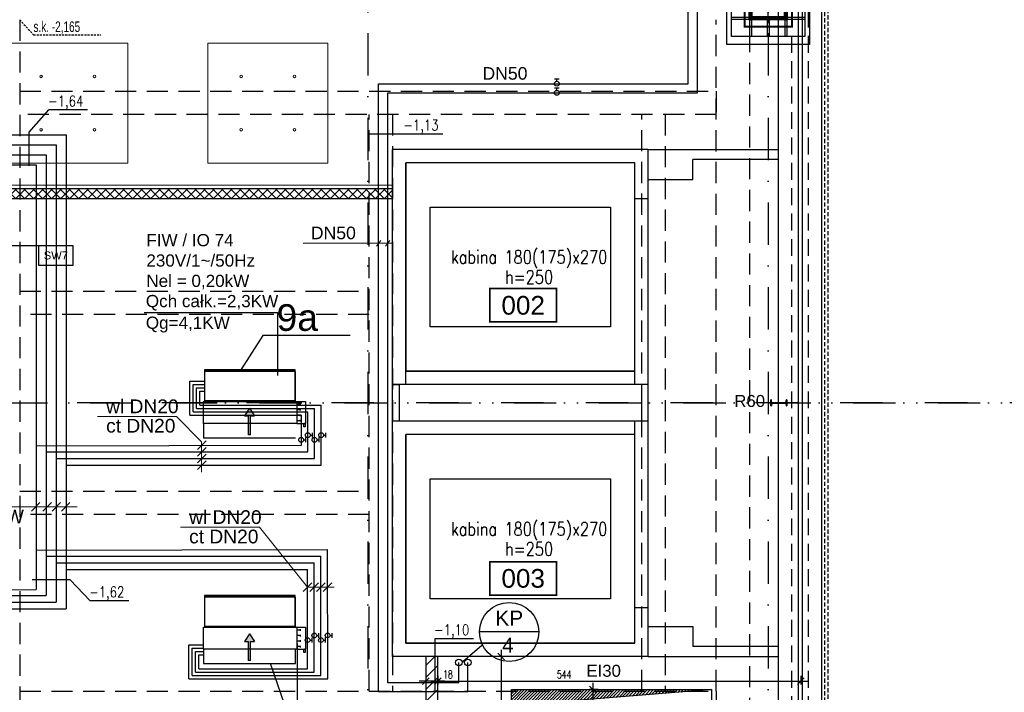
# Model space of a CAD drawing. Header units: centimetres. Extents: x -10729 to 23827, y -4437 to 19798.
# Tile 44 of 95: x 12338 to 13814, y 5166 to 6175. Entities that reach past the tile are written whole.
import ezdxf
from ezdxf.enums import TextEntityAlignment as Align

# ---------------------------------------------------------------- set-up
doc = ezdxf.new("R2010")
doc.units = ezdxf.units.CM
doc.header["$PDMODE"] = 35
doc.header["$PDSIZE"] = 0.1
for name, pattern in [('Kondygnacja  -0_5$0$HIDDEN', [9.525, 6.35, -3.175]), ('Kondygnacja  -0_5$0$HIDDEN2', [4.7625, 3.175, -1.5875]), ('Osie rzutów$0$DASHDOT2', [12.7, 6.35, -3.175, 0, -3.175])]:
    doc.linetypes.add(name, pattern=pattern)
doc.layers.get('0').update_dxf_attribs({"color": 8})
doc.layers.get('DEFPOINTS').update_dxf_attribs({"color": 8})
for name, color, linetype in [('bgde_dodatki powykonawcze', 7, 'Continuous'), ('bgde_schem_opis', 2, 'Continuous'), ('KJP_CTWL_centrale went opis', 7, 'Continuous'), ('KJP_KK_OPISY MOCY klimakonwektorów', 7, 'Continuous'), ('KJP_KURTYNY POWRÓT', 250, '05_kurtyna_pow'), ('KJP_KURTYNY ZASILANIE', 250, '05_kurtyna_zas'), ('Kondygnacja  -0_5$0$ARCH_GK', 8, 'Continuous'), ('Kondygnacja  -0_5$0$ARCH_INFO_ODPORNOŚĆ OGNIOWA', 8, 'Continuous'), ('Kondygnacja  -0_5$0$ARCH_INFO_OPISY_IST', 8, 'Continuous'), ('Kondygnacja  -0_5$0$ARCH_INFO_OPISY_PRZEGRODY', 8, 'Continuous'), ('Kondygnacja  -0_5$0$ARCH_KONSTR_POWYŻEJ RZUTU', 8, 'Kondygnacja  -0_5$0$HIDDEN'), ('Kondygnacja  -0_5$0$ARCH_KONSTR_POWYŻEJ RZUTU_IST', 8, 'Kondygnacja  -0_5$0$HIDDEN2'), ('Kondygnacja  -0_5$0$ARCH_KONSTRUKCJA_NIEWIDOCZNA', 8, 'Continuous'), ('Kondygnacja  -0_5$0$ARCH_MUROWANE', 8, 'Continuous'), ('Kondygnacja  -0_5$0$ARCH_NIEWIDOK_IST', 8, 'Kondygnacja  -0_5$0$HIDDEN'), ('Kondygnacja  -0_5$0$ARCH_OKŁADZINA', 8, 'Continuous'), ('Kondygnacja  -0_5$0$ARCH_STAL_IST', 8, 'Continuous'), ('Kondygnacja  -0_5$0$ARCH_STROP', 8, 'Continuous'), ('Kondygnacja  -0_5$0$ARCH_SŁUPY', 8, 'Continuous'), ('Kondygnacja  -0_5$0$ARCH_WIDOK_IST', 8, 'Continuous'), ('Kondygnacja  -0_5$0$ARCH_ŚLUSARKA_OKNA_IST', 8, 'Continuous'), ('Kondygnacja  -0_5$0$ARCH_ŻELBET_IST', 8, 'Continuous'), ('Osie rzutów$0$ARCH_INFO_OSIE_IST', 8, 'Osie rzutów$0$DASHDOT2'), ('Osie rzutów$0$ARCH_INFO_OSIE_OPISY_IST', 8, 'Continuous'), ('Pomieszczenia -05$0$ARCH_INFO_AREA_ETYKIETY_200', 8, 'Continuous')]:
    doc.layers.add(name, color=color, linetype=linetype)
for name, color, linetype, lineweight in [('bgde_opis ct 1', 7, 'Continuous', 20), ('bgde_rzędne wl ct', 7, 'Continuous', 25), ('bgde_urządzenia', 250, 'Continuous', 30), ('KJP_CT_kk_powrót', 250, '04_CT_KOMF_POW', 25), ('KJP_CT_kk_zasil', 250, '04_CT_KOMF_ZAS', 25), ('KJP_WL_kk zasil', 250, '04_WL_KOMF_ZAS', 25), ('KJP_WL_kk_powr', 250, '04_WL_KOMF_POW', 25), ('Kondygnacja  -0_5$0$ARCH_INFO_WYMIARY', 8, 'Continuous', 9), ('Kondygnacja  -0_5$0$ARCH_WIDOK', 8, 'Continuous', 13), ('SU Lampy kwadratowe  -05$0$ARCH_SUFITY_PODWIESZANE', 8, 'Continuous', 9)]:
    doc.layers.add(name, color=color, linetype=linetype, lineweight=lineweight)
doc.styles.add('Arial', font='arial.ttf')
doc.styles.add('Kondygnacja  -0_5$0$Arial', font='arial.ttf')
doc.styles.add('Kondygnacja  -0_5$0$BIKTS', font='bikromsw.shx', dxfattribs={"width": 0.8})
doc.styles.add('Kondygnacja  -0_5$0$Romans', font='Romans.shx', dxfattribs={"width": 0.7})
doc.styles.add('Kondygnacja  -0_5$0$ROMANS-50-CM', font='romans.shx', dxfattribs={"width": 0.8, "height": 10})
doc.styles.add('Pomieszczenia -05$0$Arial', font='arial.ttf')
doc.styles.add('st rom', font='Romans.shx', dxfattribs={"width": 0.8})
doc.linetypes.add('04_CT_KOMF_POW', pattern='A,100,-15,["CTKp",Standard,S=10,R=0,X=-10,Y=-5],-35', length=150)
doc.linetypes.add('04_CT_KOMF_ZAS', pattern='A,100,-15,["CTKz",Standard,S=10,R=0,X=-10,Y=-5],-35', length=150)
doc.linetypes.add('04_WL_KOMF_POW', pattern='A,100,-15,["WLKp",Standard,S=10,R=0,X=-10,Y=-5],-35', length=150)
doc.linetypes.add('04_WL_KOMF_ZAS', pattern='A,100,-15,["WLKz",Standard,S=10,R=0,X=-10,Y=-5],-35', length=150)
doc.linetypes.add('05_kurtyna_pow', pattern='A,50,-15,["KPp",Standard,S=10,R=0,X=-10,Y=-7.5],-35', length=100)
doc.linetypes.add('05_kurtyna_zas', pattern='A,50,-15,["KPz",Standard,S=10,R=0,X=-10,Y=-7.5],-35', length=100)
doc.dimstyles.new('Kondygnacja  -0_5$0$Wymiary 1-100', dxfattribs={"dimtxt": 12, "dimasz": 10, "dimexe": 5, "dimexo": 0, "dimgap": 4, "dimtad": 1, "dimrnd": 0.5, "dimzin": 12, "dimdsep": 46, "dimtxsty": 'Kondygnacja  -0_5$0$Romans', "dimblk": 'Kondygnacja  -0_5$0$_Oblique', "dimcen": 10, "dimdle": 10, "dimclrt": 55, "dimazin": 0, "dimtfac": 1, "dimtmove": 1, "dimatfit": 3, "dimfxl": 8, "dimfxlon": 1, "dimtolj": 1, "dimtzin": 0, "dimarcsym": 0})
pattern_1 = [(45, (-1133.3117, -3177.9858), (-0.6735192, 0.6735192), [])]

# ---------------------------------------------------------------- blocks, each defined once
blk = doc.blocks.new('Osie rzutów')
at = {"layer": 'Osie rzutów$0$ARCH_INFO_OSIE_IST', "ltscale": 10}
for p, q in [((12860, 12510), (12860, 4623.26)), ((13460, 12510), (13460, 4623.26)), ((13460, 6170), (13460, 6230)), ((4436.04, 5600), (15156.54, 5600)), ((15156.54, 5600), (12415.5, 5600))]:
    blk.add_line(p, q, dxfattribs=at)
blk = doc.blocks.new('SU Lampy kwadratowe  -05')
at = {"layer": 'SU Lampy kwadratowe  -05$0$ARCH_SUFITY_PODWIESZANE'}
for points in [[(12320, 6140), (12500, 6140), (12500, 5960), (12320, 5960)], [(12620, 6140), (12800, 6140), (12800, 5960), (12620, 5960)]]:
    blk.add_lwpolyline(points, close=True, dxfattribs=at)
for centre in [(12370, 6090), (12450, 6090), (12670, 6090), (12750, 6090), (12370, 6010), (12450, 6010), (12670, 6010), (12750, 6010)]:
    blk.add_circle(centre, 2, dxfattribs=at)
blk = doc.blocks.new('Kondygnacja  -0_5$0$_Oblique')
at = {"color": 0, "linetype": 'ByBlock', "lineweight": -2}
blk.add_line((-0.5, -0.5), (0.5, 0.5), dxfattribs=at)
blk = doc.blocks.new('*D217')
at = {"layer": 'DEFPOINTS', "color": 0}
for p in [(13087.5, 5219.5), (13059.7, 4964), (13087.5, 4964)]:
    blk.add_point(p, dxfattribs=at)
at = {"layer": 'Kondygnacja  -0_5$0$ARCH_INFO_WYMIARY', "color": 0, "lineweight": -2}
for p, q in [((13059.7, 5229.5), (13059.7, 4954)), ((13067.7, 5219.5), (13054.7, 5219.5)), ((13067.7, 4964), (13054.7, 4964))]:
    blk.add_line(p, q, dxfattribs=at)
at = {"layer": 'Kondygnacja  -0_5$0$ARCH_INFO_WYMIARY', "color": 0, "lineweight": -2, "xscale": 10, "yscale": 10, "zscale": 10}
for p, rotation in [((13059.7, 5219.5), 90), ((13059.7, 4964), 270)]:
    blk.add_blockref('Kondygnacja  -0_5$0$_Oblique', p, dxfattribs=dict(at, rotation=rotation))
at = {"layer": 'Kondygnacja  -0_5$0$ARCH_INFO_WYMIARY', "color": 55, "insert": (13049.7, 5127.3), "char_height": 12, "attachment_point": 5, "rotation": 90, "style": 'Kondygnacja  -0_5$0$Romans'}
blk.add_mtext('\\A1;255.5', dxfattribs=at)
blk = doc.blocks.new('*D218')
at = {"layer": 'DEFPOINTS', "color": 0}
for p in [(12965, 5226.5), (13509, 5226.5), (13509, 5182.9)]:
    blk.add_point(p, dxfattribs=at)
at = {"layer": 'Kondygnacja  -0_5$0$ARCH_INFO_WYMIARY', "color": 0, "lineweight": -2}
for p, q in [((12955, 5182.9), (13519, 5182.9)), ((12965, 5190.9), (12965, 5177.9)), ((13509, 5190.9), (13509, 5177.9))]:
    blk.add_line(p, q, dxfattribs=at)
at = {"layer": 'Kondygnacja  -0_5$0$ARCH_INFO_WYMIARY', "color": 0, "lineweight": -2, "xscale": 10, "yscale": 10, "zscale": 10, "rotation": 180}
blk.add_blockref('Kondygnacja  -0_5$0$_Oblique', (12965, 5182.9), dxfattribs=at)
at = {"layer": 'Kondygnacja  -0_5$0$ARCH_INFO_WYMIARY', "color": 0, "lineweight": -2, "xscale": 10, "yscale": 10, "zscale": 10}
blk.add_blockref('Kondygnacja  -0_5$0$_Oblique', (13509, 5182.9), dxfattribs=at)
at = {"layer": 'Kondygnacja  -0_5$0$ARCH_INFO_WYMIARY', "color": 55, "insert": (13154.1, 5192.9), "char_height": 12, "attachment_point": 5, "style": 'Kondygnacja  -0_5$0$Romans'}
blk.add_mtext('\\A1;544', dxfattribs=at)
blk = doc.blocks.new('*D219')
at = {"layer": 'DEFPOINTS', "color": 0}
for p in [(12947, 5226.5), (12965, 5226.5), (12947, 5182.9)]:
    blk.add_point(p, dxfattribs=at)
at = {"layer": 'Kondygnacja  -0_5$0$ARCH_INFO_WYMIARY', "color": 0, "lineweight": -2}
for p, q in [((12975, 5182.9), (12937, 5182.9)), ((12947, 5190.9), (12947, 5177.9)), ((12965, 5190.9), (12965, 5177.9))]:
    blk.add_line(p, q, dxfattribs=at)
at = {"layer": 'Kondygnacja  -0_5$0$ARCH_INFO_WYMIARY', "color": 0, "lineweight": -2, "xscale": 10, "yscale": 10, "zscale": 10, "rotation": 180}
blk.add_blockref('Kondygnacja  -0_5$0$_Oblique', (12947, 5182.9), dxfattribs=at)
at = {"layer": 'Kondygnacja  -0_5$0$ARCH_INFO_WYMIARY', "color": 0, "lineweight": -2, "xscale": 10, "yscale": 10, "zscale": 10}
blk.add_blockref('Kondygnacja  -0_5$0$_Oblique', (12965, 5182.9), dxfattribs=at)
at = {"layer": 'Kondygnacja  -0_5$0$ARCH_INFO_WYMIARY', "color": 55, "insert": (12980, 5192.9), "char_height": 12, "attachment_point": 5, "style": 'Kondygnacja  -0_5$0$Romans'}
blk.add_mtext('\\A1;18', dxfattribs=at)
blk = doc.blocks.new('*D223')
at = {"layer": 'DEFPOINTS', "color": 0}
for p in [(13224.9, 5170), (13197, 5020), (13224.9, 5020)]:
    blk.add_point(p, dxfattribs=at)
at = {"layer": 'Kondygnacja  -0_5$0$ARCH_INFO_WYMIARY', "color": 0, "lineweight": -2}
for p, q in [((13205, 5170), (13192, 5170)), ((13197, 5180), (13197, 5010)), ((13205, 5020), (13192, 5020))]:
    blk.add_line(p, q, dxfattribs=at)
at = {"layer": 'Kondygnacja  -0_5$0$ARCH_INFO_WYMIARY', "color": 0, "lineweight": -2, "xscale": 10, "yscale": 10, "zscale": 10}
for p, rotation in [((13197, 5170), 90), ((13197, 5020), 270)]:
    blk.add_blockref('Kondygnacja  -0_5$0$_Oblique', p, dxfattribs=dict(at, rotation=rotation))
at = {"layer": 'Kondygnacja  -0_5$0$ARCH_INFO_WYMIARY', "color": 55, "insert": (13187, 5095), "char_height": 12, "attachment_point": 5, "rotation": 90, "style": 'Kondygnacja  -0_5$0$Romans'}
blk.add_mtext('\\A1;150', dxfattribs=at)
blk = doc.blocks.new('Kondygnacja  -0_5$0$słup_kwadrat')
at = {"layer": 'Kondygnacja  -0_5$0$ARCH_SŁUPY', "lineweight": 40}
h = blk.add_hatch(dxfattribs=at)
h.set_pattern_fill('ANSI31', color=256, scale=0.3, style=0)
h.set_pattern_definition(pattern_1)
h.paths.add_polyline_path([(36, 34), (39, 34), (39, 84), (36, 84)])
h = blk.add_hatch(dxfattribs=at)
h.set_pattern_fill('ANSI31', color=256, scale=0.3, style=0)
h.set_pattern_definition(pattern_1)
h.paths.add_polyline_path([(89, 80), (89, 83), (39, 83), (39, 80)])
h = blk.add_hatch(dxfattribs=at)
h.set_pattern_fill('ANSI31', color=256, scale=0.3, style=0)
h.set_pattern_definition(pattern_1)
h.paths.add_polyline_path([(89, 34), (92, 34), (92, 84), (89, 84)])
h = blk.add_hatch(dxfattribs=at)
h.set_pattern_fill('ANSI31', color=256, scale=0.3, style=0)
h.set_pattern_definition(pattern_1)
h.paths.add_polyline_path([(89, 57.5), (89, 60.5), (39, 60.5), (39, 57.5)])
h = blk.add_hatch(dxfattribs=at)
h.set_pattern_fill('ANSI31', color=256, scale=0.3, style=0)
h.set_pattern_definition(pattern_1)
h.paths.add_polyline_path([(89, 35), (89, 38), (39, 38), (39, 35)])
at = {"layer": 'Kondygnacja  -0_5$0$ARCH_KONSTRUKCJA_NIEWIDOCZNA'}
blk.add_lwpolyline([(119, 109), (119, 9), (9, 9), (9, 109)], close=True, dxfattribs=at)
for points in [[(36, 109), (36, 84)], [(39, 109), (39, 84)], [(62.5, 109), (62.5, 83)], [(65.5, 109), (65.5, 83)], [(89, 109), (89, 84)], [(92, 109), (92, 84)], [(9, 83), (36, 83)], [(9, 80), (36, 80)], [(92, 83), (119, 83)], [(92, 80), (119, 80)], [(9, 60.5), (36, 60.5)], [(92, 60.5), (119, 60.5)], [(9, 57.5), (36, 57.5)], [(92, 57.5), (119, 57.5)], [(9, 38), (36, 38)], [(9, 35), (36, 35)], [(36, 34), (36, 9)], [(39, 34), (39, 9)], [(62.5, 35), (62.5, 9)], [(65.5, 35), (65.5, 9)], [(89, 34), (89, 9)], [(92, 38), (119, 38)], [(92, 35), (119, 35)], [(92, 34), (92, 9)]]:
    blk.add_lwpolyline(points, dxfattribs=at)
at = {"layer": 'Kondygnacja  -0_5$0$ARCH_OKŁADZINA'}
blk.add_lwpolyline([(2, 121), (126, 121), (126, -3), (2, -3)], close=True, dxfattribs=at)
at = {"layer": 'Kondygnacja  -0_5$0$ARCH_SŁUPY', "lineweight": 40}
for p, q in [((39, 60.5), (89, 60.5)), ((89, 57.5), (39, 57.5))]:
    blk.add_line(p, q, dxfattribs=at)
at = {"layer": 'Kondygnacja  -0_5$0$ARCH_SŁUPY', "lineweight": 50, "const_width": 3}
blk.add_lwpolyline([(28.5, 94.5), (99.5, 94.5), (99.5, 23.5), (28.5, 23.5)], close=True, dxfattribs=at)
at = {"layer": 'Kondygnacja  -0_5$0$ARCH_SŁUPY', "lineweight": 40}
for points in [[(36, 84), (39, 84), (39, 34), (36, 34)], [(89, 84), (92, 84), (92, 34), (89, 34)]]:
    blk.add_lwpolyline(points, close=True, dxfattribs=at)
for points in [[(89, 83), (39, 83)], [(39, 80), (89, 80)], [(89, 38), (39, 38)], [(39, 35), (89, 35)]]:
    blk.add_lwpolyline(points, dxfattribs=at)
blk = doc.blocks.new('Kondygnacja  -0_5$0$konstrukcja istniejąca -0.5')
at = {"layer": 'Kondygnacja  -0_5$0$ARCH_KONSTR_POWYŻEJ RZUTU_IST', "ltscale": 10}
for points in [[(13432, 9825), (13432, 4975), (13382, 4975)], [(12338, 6175), (12338, 5025)], [(13382, 5025), (13382, 6175)], [(12338, 6067.9), (13382, 6067.9), (13382, 6032.9), (12338, 6032.9)], [(12862, 5167.9), (12862, 6032.9)], [(12897, 6032.9), (12897, 5167.9)], [(13270.5, 5167.9), (13270.5, 6032.9)], [(13305.5, 6032.9), (13305.5, 5167.9)], [(12338, 5767.9), (12862, 5767.9)], [(12862, 5732.9), (12338, 5732.9)], [(12338, 5467.9), (12862, 5467.9)], [(12862, 5432.9), (12338, 5432.9)], [(12338, 5167.9), (13382, 5167.9), (13382, 5132.9), (12338, 5132.9)]]:
    blk.add_lwpolyline(points, dxfattribs=at)
at = {"layer": 'Kondygnacja  -0_5$0$ARCH_KONSTR_POWYŻEJ RZUTU_IST'}
blk.add_lwpolyline([(12338, 6175), (12358.7, 6152.5), (12459.8, 6152.5)], dxfattribs=at)
at = {"layer": 'Kondygnacja  -0_5$0$ARCH_KONSTR_POWYŻEJ RZUTU_IST', "style": 'Kondygnacja  -0_5$0$BIKTS', "width": 0.7}
blk.add_text('s.k. -2,165', height=16, dxfattribs=at).set_placement((12358.7, 6156.5))
blk = doc.blocks.new('Pomieszczenia -05$0$etykieta_numer')
at = {"color": 0, "linetype": 'ByBlock', "const_width": 2.44}
blk.add_lwpolyline([(-50, -50), (-50, 0), (50, 0), (50, -50)], close=True, dxfattribs=at)
at = {"color": 0, "linetype": 'ByBlock', "style": 'Pomieszczenia -05$0$Arial'}
blk.add_attdef('AECAREA:NUMBER', text='', height=28, dxfattribs=at).set_placement((0, -25), align=Align.MIDDLE)

msp = doc.modelspace()

# ---------------------------------------------------------------- hatches: boundary and pattern name
at = {"layer": 'bgde_urządzenia'}
h = msp.add_hatch(color=256, dxfattribs=at)
h.paths.add_polyline_path([(12683.92, 5580.792), (12690.11, 5580.792), (12682.42, 5592.219), (12674.73, 5580.792), (12680.92, 5580.792), (12680.92, 5569.126), (12683.92, 5569.126)])
h.paths.add_polyline_path([(12683.92, 5569.126), (12680.92, 5569.126), (12680.92, 5552.458), (12683.92, 5552.458)])
h = msp.add_hatch(color=256, dxfattribs=at)
h.paths.add_polyline_path([(12683.92, 5242.213), (12690.11, 5242.213), (12682.42, 5253.641), (12674.73, 5242.213), (12680.92, 5242.213), (12680.92, 5230.547), (12683.92, 5230.547)])
h.paths.add_polyline_path([(12683.92, 5230.547), (12680.92, 5230.547), (12680.92, 5213.88), (12683.92, 5213.88)])
at = {"layer": 'Kondygnacja  -0_5$0$ARCH_GK', "linetype": 'Continuous', "lineweight": -3}
h = msp.add_hatch(dxfattribs=at)
h.set_pattern_fill('ANSI37', color=256, scale=3, angle=-360, style=0)
h.paths.add_polyline_path([(11055, 5922), (11070, 5907), (12304, 5907), (12311.5, 5910.75), (12311.5, 5922)], flags=0)
h.paths.add_polyline_path([(12311.5, 5922), (12311.5, 5910.75), (12319, 5907), (12897, 5907), (12897, 5922)], flags=0)
at = {"layer": 'Kondygnacja  -0_5$0$ARCH_MUROWANE', "linetype": 'Continuous', "lineweight": -3}
h = msp.add_hatch(dxfattribs=at)
h.set_pattern_fill('ANSI31', color=256, scale=4, style=0)
h.paths.add_polyline_path([(12947, 4964), (12965, 4964), (12965, 5219.5), (12947, 5219.5)], flags=0)
at = {"layer": 'Kondygnacja  -0_5$0$ARCH_WIDOK'}
h = msp.add_hatch(dxfattribs=at)
h.set_pattern_fill('ANSI31', color=256, angle=-180, style=0)
h.set_pattern_definition([(45, (27049.7393, -1942.8482), (-2.245064, 2.245064), [])])
h.paths.add_polyline_path([(13375, 5170), (13098.326, 5147.646), (13075, 5020), (13075, 5170)])

# ---------------------------------------------------------------- linework, layer by layer
at = {"layer": 'bgde_dodatki powykonawcze'}
for p, q in [((13146.85, 6085.945), (13139.533, 6085.945)), ((13143.192, 6082.513), (13143.192, 6085.945)), ((13146.85, 6072.294), (13139.533, 6072.294)), ((13143.192, 6068.862), (13143.192, 6072.294)), ((12773.471, 5551.708), (12776.903, 5551.708)), ((12776.903, 5548.049), (12776.903, 5555.367)), ((12793.471, 5551.731), (12796.903, 5551.731)), ((12796.903, 5548.072), (12796.903, 5555.39)), ((12763.479, 5544.718), (12766.911, 5544.718)), ((12766.911, 5541.059), (12766.911, 5548.377)), ((12783.479, 5544.741), (12786.911, 5544.741)), ((12786.911, 5541.082), (12786.911, 5548.4)), ((12786.585, 5247.635), (12786.585, 5254.953)), ((12806.585, 5247.658), (12806.585, 5254.976)), ((12773.161, 5244.304), (12776.593, 5244.304)), ((12776.593, 5240.645), (12776.593, 5247.963)), ((12783.153, 5251.294), (12786.585, 5251.294)), ((12793.161, 5244.327), (12796.593, 5244.327)), ((12796.593, 5240.668), (12796.593, 5247.986)), ((12803.153, 5251.317), (12806.585, 5251.317))]:
    msp.add_line(p, q, dxfattribs=at)
for centre in [(13143.192, 6078.913), (13143.192, 6065.262), (12769.871, 5551.708), (12789.871, 5551.731), (12759.879, 5544.718), (12779.879, 5544.741), (12779.553, 5251.294), (12799.553, 5251.317), (12769.561, 5244.304), (12789.561, 5244.327)]:
    msp.add_circle(centre, 3.6, dxfattribs=at)
at = {"layer": 'bgde_opis ct 1'}
for p, q in [((12454.437, 5579.91), (12573.028, 5579.91)), ((12573.028, 5579.91), (12610.708, 5541.715)), ((12617.575, 5543.065), (12604.687, 5530.177)), ((12610.708, 5541.715), (12610.708, 5496.01)), ((12617.579, 5533.147), (12604.691, 5520.259)), ((12617.583, 5523.147), (12604.696, 5510.259)), ((12617.588, 5513.147), (12604.7, 5500.259)), ((12368.402, 5450.733), (12355.514, 5437.845)), ((12385.733, 5450.733), (12372.845, 5437.845)), ((12399.385, 5450.733), (12386.497, 5437.845)), ((12413.402, 5450.733), (12400.514, 5437.845)), ((12423.923, 5444.289), (12133.946, 5444.289)), ((12578.86, 5413.71), (12697.45, 5413.71)), ((12697.456, 5413.71), (12769.471, 5323.793)), ((12775.915, 5330.237), (12763.027, 5317.349)), ((12785.915, 5330.237), (12773.027, 5317.349)), ((12795.912, 5330.237), (12783.024, 5317.349)), ((12805.915, 5330.237), (12793.027, 5317.349)), ((12769.471, 5323.793), (12809.29, 5323.793))]:
    msp.add_line(p, q, dxfattribs=at)
at = {"layer": 'bgde_rzędne wl ct'}
for p, q in [((12352.181, 6006.312), (12381.909, 6039.522)), ((12439.778, 6039.522), (12381.909, 6039.522)), ((12352.181, 5955.881), (12352.181, 6006.312)), ((12914.462, 6003.266), (12862.004, 6003.266)), ((12972.331, 6003.266), (12914.462, 6003.266)), ((12413.813, 5334.635), (12356.591, 5334.635)), ((12413.813, 5334.635), (12443.541, 5303.347)), ((12501.41, 5303.347), (12443.541, 5303.347)), ((13018.336, 5246.102), (12960.466, 5246.102)), ((12960.466, 5246.102), (12960.466, 5166.497))]:
    msp.add_line(p, q, dxfattribs=at)
at = {"layer": 'bgde_schem_opis'}
for p, q in [((12702.37, 5701.295), (12669.523, 5649.64)), ((12833.304, 5701.295), (12702.37, 5701.295)), ((12745.208, 5118.824, -60.7), (12713.921, 5209.047))]:
    msp.add_line(p, q, dxfattribs=at)
at = {"layer": 'bgde_urządzenia'}
for p, q in [((12751.02, 5649.64), (12615.02, 5649.64)), ((12615.02, 5649.64), (12615.02, 5648.64)), ((12615.02, 5648.64), (12751.02, 5648.64)), ((12751.02, 5648.64), (12615.02, 5648.64)), ((12615.02, 5648.64), (12615.02, 5603.64)), ((12615.02, 5647.126), (12615.02, 5602.126)), ((12751.02, 5647.126), (12615.02, 5647.126)), ((12751.02, 5648.64), (12751.02, 5649.64)), ((12751.02, 5603.64), (12751.02, 5648.64)), ((12751.02, 5647.126), (12751.02, 5602.126)), ((12613.52, 5569.126), (12613.52, 5602.126)), ((12613.52, 5602.126), (12753.52, 5602.126)), ((12615.02, 5603.64), (12751.02, 5603.64)), ((12751.02, 5602.126), (12615.02, 5602.126)), ((12753.52, 5602.126), (12753.52, 5569.126)), ((12753.52, 5602.126), (12766.52, 5602.126)), ((12758.719, 5598.001), (12753.52, 5598.001)), ((12758.719, 5596.751), (12758.719, 5599.251)), ((12766.52, 5602.126), (12766.52, 5569.126)), ((12682.42, 5592.219), (12674.73, 5580.792)), ((12674.73, 5580.792), (12680.92, 5580.792)), ((12680.92, 5552.458), (12680.92, 5580.792)), ((12682.42, 5592.219), (12690.11, 5580.792)), ((12683.92, 5552.458), (12683.92, 5580.792)), ((12683.92, 5580.792), (12690.11, 5580.792)), ((12758.719, 5589.751), (12753.52, 5589.751)), ((12758.719, 5581.501), (12753.52, 5581.501)), ((12758.719, 5588.501), (12758.719, 5591.001)), ((12758.719, 5580.251), (12758.719, 5582.751)), ((12751.32, 5569.126), (12613.52, 5569.126)), ((12613.52, 5569.126), (12613.52, 5547.626)), ((12753.52, 5569.126), (12751.32, 5569.126)), ((12758.719, 5573.251), (12753.52, 5573.251)), ((12753.52, 5569.126), (12766.52, 5569.126)), ((12758.719, 5572.001), (12758.719, 5574.501)), ((12764.02, 5564.126), (12764.02, 5569.126)), ((12766.02, 5564.126), (12764.02, 5564.126)), ((12766.52, 5569.126), (12765.02, 5569.126)), ((12766.02, 5569.126), (12766.02, 5564.126)), ((12683.92, 5552.458), (12680.92, 5552.458)), ((12613.52, 5547.626), (12751.32, 5547.626)), ((12751.02, 5311.062), (12615.02, 5311.062)), ((12615.02, 5311.062), (12615.02, 5310.062)), ((12615.02, 5310.062), (12751.02, 5310.062)), ((12751.02, 5310.062), (12615.02, 5310.062)), ((12615.02, 5310.062), (12615.02, 5265.062)), ((12615.02, 5308.547), (12615.02, 5263.547)), ((12751.02, 5308.547), (12615.02, 5308.547)), ((12751.02, 5310.062), (12751.02, 5311.062)), ((12751.02, 5265.062), (12751.02, 5310.062)), ((12751.02, 5308.547), (12751.02, 5263.547)), ((12613.52, 5230.547), (12613.52, 5263.547)), ((12613.52, 5263.547), (12753.52, 5263.547)), ((12615.02, 5265.062), (12751.02, 5265.062)), ((12751.02, 5263.547), (12615.02, 5263.547)), ((12753.52, 5263.547), (12753.52, 5230.547)), ((12753.52, 5263.547), (12766.52, 5263.547)), ((12758.719, 5259.422), (12753.52, 5259.422)), ((12758.719, 5258.172), (12758.719, 5260.672)), ((12766.52, 5263.547), (12766.52, 5230.547)), ((12682.42, 5253.641), (12674.73, 5242.213)), ((12674.73, 5242.213), (12680.92, 5242.213)), ((12680.92, 5213.88), (12680.92, 5242.213)), ((12682.42, 5253.641), (12690.11, 5242.213)), ((12683.92, 5213.88), (12683.92, 5242.213)), ((12683.92, 5242.213), (12690.11, 5242.213)), ((12758.719, 5251.172), (12753.52, 5251.172)), ((12758.719, 5242.922), (12753.52, 5242.922)), ((12758.719, 5249.922), (12758.719, 5252.422)), ((12758.719, 5241.672), (12758.719, 5244.172)), ((12751.32, 5230.547), (12613.52, 5230.547)), ((12613.52, 5230.547), (12613.52, 5209.047)), ((12751.32, 5209.047), (12751.32, 5230.547)), ((12753.52, 5230.547), (12751.32, 5230.547)), ((12758.719, 5234.672), (12753.52, 5234.672)), ((12753.52, 5230.547), (12766.52, 5230.547)), ((12758.719, 5233.422), (12758.719, 5235.922)), ((12764.02, 5225.547), (12764.02, 5230.547)), ((12766.02, 5225.547), (12764.02, 5225.547)), ((12766.52, 5230.547), (12765.02, 5230.547)), ((12766.02, 5230.547), (12766.02, 5225.547)), ((12683.92, 5213.88), (12680.92, 5213.88)), ((12613.52, 5209.047), (12751.32, 5209.047))]:
    msp.add_line(p, q, dxfattribs=at)
at = {"layer": 'KJP_CT_kk_powrót'}
for p, q in [((11020.124, 5972.164), (12377.79, 5972.164)), ((12377.79, 5972.164), (12377.79, 5311.048)), ((12597.839, 5627.727), (12615.02, 5627.727)), ((12597.839, 5586.758), (12597.839, 5627.727)), ((12597.839, 5586.758), (12769.871, 5586.758)), ((12769.871, 5526.703), (12769.871, 5586.758)), ((12377.79, 5526.703), (12769.871, 5526.703)), ((12377.79, 5370.066), (12789.419, 5370.066)), ((12789.621, 5191.355), (12789.419, 5370.066)), ((11668.804, 5311.048), (12377.79, 5311.048)), ((12596.339, 5232.325), (12613.52, 5232.325)), ((12596.339, 5191.355), (12596.339, 5232.325)), ((12596.339, 5191.355), (12789.621, 5191.355))]:
    msp.add_line(p, q, dxfattribs=at)
at = {"layer": 'KJP_CT_kk_zasil'}
for p, q in [((11035.124, 5957.164), (12362.79, 5957.164)), ((12362.79, 5957.164), (12362.79, 5320.063)), ((12592.839, 5632.727), (12615.02, 5632.727)), ((12592.839, 5581.758), (12592.839, 5632.727)), ((12592.839, 5581.758), (12760.347, 5581.758)), ((12760.446, 5536.572), (12760.347, 5581.758)), ((12362.79, 5535.705), (12760.446, 5536.572)), ((12362.79, 5379.114), (12799.407, 5380.066)), ((12799.627, 5186.355), (12799.407, 5380.066)), ((11658.796, 5318.561), (12362.79, 5320.095)), ((12591.339, 5237.325), (12613.52, 5237.325)), ((12591.339, 5186.355), (12591.339, 5237.325)), ((12591.339, 5186.355), (12799.627, 5186.355))]:
    msp.add_line(p, q, dxfattribs=at)
at = {"layer": 'KJP_CTWL_centrale went opis', "lineweight": 0}
for p, q in [((12762.802, 5839.661), (12897.575, 5839.661)), ((12872.671, 5835.503), (12879.39, 5843.819)), ((12886.323, 5835.503), (12893.042, 5843.819))]:
    msp.add_line(p, q, dxfattribs=at)
at = {"layer": 'KJP_KK_OPISY MOCY klimakonwektorów'}
for p, q in [((12524.681, 5735.762), (12724.569, 5735.762)), ((12724.569, 5735.762), (12724.569, 5641.027)), ((12754.286, 5030.939), (12754.286, 5239.047))]:
    msp.add_line(p, q, dxfattribs=at)
at = {"layer": 'KJP_KURTYNY POWRÓT'}
for p, q in [((13340.179, 6078.913), (13340.179, 7155.168)), ((12876.031, 5166.497), (12876.031, 6078.913)), ((12876.031, 6078.913), (13340.179, 6078.913)), ((12996.222, 5180.148), (12996.222, 5210.882)), ((13009.873, 5166.497), (12876.031, 5166.497))]:
    msp.add_line(p, q, dxfattribs=at)
at = {"layer": 'KJP_KURTYNY POWRÓT', "ltscale": 1.5}
msp.add_circle((12996.222, 5210.882), 4.936, dxfattribs=at)
at = {"layer": 'KJP_KURTYNY ZASILANIE'}
for p, q in [((13353.83, 6065.262), (13353.83, 7153.374)), ((12889.682, 5180.148), (12889.682, 6065.262)), ((12889.682, 6065.262), (13353.83, 6065.262)), ((13009.873, 5166.497), (13009.873, 5210.882)), ((12996.222, 5180.148), (12889.682, 5180.148))]:
    msp.add_line(p, q, dxfattribs=at)
at = {"layer": 'KJP_KURTYNY ZASILANIE', "color": 2, "linetype": 'Continuous'}
for p, q in [((13116.006, 5256.526), (13027.334, 5256.526)), ((13002.478, 5212.255), (13030.912, 5236.876))]:
    msp.add_line(p, q, dxfattribs=at)
msp.add_circle((13071.67, 5256.526, -1290), 44.336, dxfattribs=at)
at = {"layer": 'KJP_KURTYNY ZASILANIE', "ltscale": 1.5}
msp.add_circle((13009.873, 5210.882), 4.936, dxfattribs=at)
at = {"layer": 'KJP_WL_kk zasil'}
for p, q in [((11005.124, 5987.164), (12392.79, 5987.164)), ((12392.79, 5987.164), (12392.79, 5301.048)), ((12602.839, 5622.727), (12615.02, 5622.727)), ((12602.839, 5591.758), (12602.839, 5622.727)), ((12602.839, 5591.758), (12779.871, 5591.758)), ((12779.871, 5516.703), (12779.871, 5591.758)), ((12392.79, 5516.703), (12779.871, 5516.703)), ((12392.79, 5360.066), (12779.43, 5360.066)), ((12779.615, 5196.355), (12779.43, 5360.066)), ((11678.816, 5301.048), (12392.79, 5301.048)), ((12601.339, 5227.325), (12613.52, 5227.325)), ((12601.339, 5196.355), (12601.339, 5227.325)), ((12601.339, 5196.355), (12779.615, 5196.355))]:
    msp.add_line(p, q, dxfattribs=at)
at = {"layer": 'KJP_WL_kk_powr'}
for p, q in [((10990.124, 6002.164), (12407.79, 6002.164)), ((12407.79, 6002.164), (12407.79, 5291.048)), ((12607.839, 5617.727), (12615.02, 5617.727)), ((12607.839, 5596.758), (12607.839, 5617.727)), ((12607.839, 5596.758), (12789.871, 5596.758)), ((12789.871, 5506.703), (12789.871, 5596.758)), ((12407.79, 5506.703), (12789.871, 5506.703)), ((12407.79, 5350.066), (12769.441, 5350.066)), ((12769.61, 5201.355), (12769.441, 5350.066)), ((11688.827, 5291.048), (12407.79, 5291.048)), ((12606.339, 5222.325), (12613.52, 5222.325)), ((12606.339, 5201.355), (12606.339, 5222.325)), ((12606.339, 5201.355), (12769.61, 5201.355))]:
    msp.add_line(p, q, dxfattribs=at)
at = {"layer": 'Kondygnacja  -0_5$0$ARCH_GK', "linetype": 'Continuous', "lineweight": -3}
for p, q in [((11055, 5922), (12897, 5922)), ((12897, 5907), (12897, 5922)), ((12319, 5907), (12897, 5907))]:
    msp.add_line(p, q, dxfattribs=at)
at = {"layer": 'Kondygnacja  -0_5$0$ARCH_INFO_OPISY_PRZEGRODY'}
msp.add_lwpolyline([(12366.2, 5835.679), (12268.538, 5835.679)], dxfattribs=at)
msp.add_lwpolyline([(12366.2, 5806.879), (12418.2, 5806.879), (12418.2, 5835.679), (12366.2, 5835.679), (12366.2, 5806.879)], close=True, dxfattribs=at)
at = {"layer": 'Kondygnacja  -0_5$0$ARCH_MUROWANE', "linetype": 'Continuous', "lineweight": -3}
for p, q in [((12965, 5219.5), (12947, 5219.5)), ((12947, 5219.5), (12947, 4964)), ((12965, 4964), (12965, 5219.5))]:
    msp.add_line(p, q, dxfattribs=at)
at = {"layer": 'Kondygnacja  -0_5$0$ARCH_NIEWIDOK_IST', "ltscale": 4}
for p, q in [((13495, 7370), (13495, 4965)), ((13520, 7370), (13520, 4940))]:
    msp.add_line(p, q, dxfattribs=at)
at = {"layer": 'Kondygnacja  -0_5$0$ARCH_NIEWIDOK_IST'}
for points in [[(13522.5, 4880), (13550, 4880), (13550.002, 8000), (13650.002, 8100), (13550.002, 8200), (13495.002, 8200)], [(13521.464, 4885), (13545, 4885), (13545.002, 8002.071), (13642.931, 8100), (13547.931, 8195), (13495.002, 8195)]]:
    msp.add_lwpolyline(points, dxfattribs=at)
at = {"layer": 'Kondygnacja  -0_5$0$ARCH_STAL_IST'}
for p, q in [((13464.38, 5604.5), (13464, 5604.5)), ((13464, 5604.5), (13464, 5595.5)), ((13464, 5595.5), (13464, 5604.5)), ((13464, 5604.5), (13464.38, 5604.5)), ((13464, 5595.5), (13464.38, 5595.5)), ((13465.576, 5600.82), (13465.13, 5603.75)), ((13465.576, 5599.18), (13465.13, 5596.25)), ((13466.026, 5600.37), (13485.974, 5600.37)), ((13466.026, 5599.63), (13485.974, 5599.63)), ((13486.424, 5600.82), (13486.87, 5603.75)), ((13486.424, 5599.18), (13486.87, 5596.25)), ((13487.62, 5604.5), (13488, 5604.5)), ((13488, 5604.5), (13487.62, 5604.5)), ((13488, 5595.5), (13487.62, 5595.5)), ((13488, 5604.5), (13488, 5595.5)), ((13488, 5595.5), (13488, 5604.5))]:
    msp.add_line(p, q, dxfattribs=at)
for centre, radius, start, end in [((13464.38, 5603.75), 0.75, 0, 90), ((13464.38, 5603.75), 0.75, 0, 90), ((13464.38, 5596.25), 0.75, 270, 0), ((13466.026, 5600.82), 0.45, 180, 270), ((13466.026, 5599.18), 0.45, 90, 180), ((13485.974, 5600.82), 0.45, 270, 0), ((13485.974, 5599.18), 0.45, 0, 90), ((13487.62, 5603.75), 0.75, 90, 180), ((13487.62, 5603.75), 0.75, 90, 180), ((13487.62, 5596.25), 0.75, 180, 270)]:
    msp.add_arc(centre, radius, start, end, dxfattribs=at)
at = {"layer": 'Kondygnacja  -0_5$0$ARCH_STROP', "ltscale": 2}
msp.add_lwpolyline([(13075, 5170), (13375, 5170), (13375, 5020), (13075, 5020)], close=True, dxfattribs=at)
msp.add_lwpolyline([(13375, 5170), (13098.326, 5147.646), (13075, 5020)], dxfattribs=at)
at = {"layer": 'Kondygnacja  -0_5$0$ARCH_WIDOK'}
msp.add_lwpolyline([(11050, 5035.5), (11050, 5927), (12897, 5927)], dxfattribs=at)
msp.add_lwpolyline([(13375, 5170), (13098.326, 5147.646), (13075, 5020), (13075, 5170)], close=True, dxfattribs=at)
at = {"layer": 'Kondygnacja  -0_5$0$ARCH_WIDOK_IST'}
for p, q in [((13475, 7370), (13475, 4985)), ((13540, 7370), (13540, 4920))]:
    msp.add_line(p, q, dxfattribs=at)
for points in [[(12917, 5647.5), (13260, 5647.5), (13260, 5960.5), (12917, 5960.5)], [(13223.5, 5714), (12953.5, 5714), (12953.5, 5894), (13223.5, 5894)], [(12917, 5239.5), (13260, 5239.5), (13260, 5552.5), (12917, 5552.5)], [(13223.5, 5306), (12953.5, 5306), (12953.5, 5486), (13223.5, 5486)]]:
    msp.add_lwpolyline(points, close=True, dxfattribs=at)
at = {"layer": 'Kondygnacja  -0_5$0$ARCH_ŚLUSARKA_OKNA_IST'}
for p, q in [((13505, 7370), (13505, 4955)), ((13511, 7370), (13511, 4949))]:
    msp.add_line(p, q, dxfattribs=at)
at = {"layer": 'Kondygnacja  -0_5$0$ARCH_ŻELBET_IST', "ltscale": 4}
for p, q in [((13280, 5980.5), (12897, 5980.5)), ((12897, 5572.5), (12897, 5980.5)), ((13280, 5219.5), (13280, 5980.5)), ((13280, 5980.5), (13475, 5980.5)), ((13475, 5965.5), (13347, 5965.5)), ((13347, 5935.5), (13347, 5965.5)), ((13347, 5935.5), (13347, 5965.5)), ((13260, 5960.5), (12917, 5960.5)), ((12917, 5627.5), (12917, 5960.5)), ((13260, 5627.5), (13260, 5960.5)), ((13280, 5907), (13280, 5935.5)), ((13280, 5935.5), (13347, 5935.5)), ((13280, 5907), (13280, 5935.5)), ((13280, 5935.5), (13347, 5935.5)), ((13260, 5907), (13280, 5907)), ((13260, 5907), (13280, 5907)), ((13260, 5647.5), (12917, 5647.5)), ((13280, 5627.5), (12897, 5627.5)), ((12897, 5627.5), (12907, 5627.5)), ((12907, 5627.5), (12907, 5572.5)), ((13270, 5627.5), (13270, 5572.5)), ((12897, 5219.5), (12897, 5572.5)), ((13280, 5572.5), (12897, 5572.5)), ((13260, 5239.5), (13260, 5572.5)), ((12917, 5239.5), (12917, 5552.5)), ((13260, 5552.5), (12917, 5552.5)), ((13260, 5293), (13280, 5293)), ((13260, 5293), (13280, 5293)), ((13280, 5264.5), (13280, 5293)), ((13280, 5264.5), (13280, 5293)), ((13280, 5264.5), (13347, 5264.5)), ((13280, 5264.5), (13347, 5264.5)), ((13347, 5264.5), (13347, 5234.5)), ((13347, 5264.5), (13347, 5234.5)), ((13260, 5239.5), (12917, 5239.5)), ((13475, 5234.5), (13347, 5234.5)), ((13280, 5219.5), (12897, 5219.5)), ((13280, 5219.5), (13475, 5219.5))]:
    msp.add_line(p, q, dxfattribs=at)

# ---------------------------------------------------------------- block references
at = {"layer": 'Kondygnacja  -0_5$0$ARCH_KONSTR_POWYŻEJ RZUTU'}
msp.add_blockref('Kondygnacja  -0_5$0$konstrukcja istniejąca -0.5', (0, 0), dxfattribs=at)
at = {"layer": 'Kondygnacja  -0_5$0$ARCH_SŁUPY'}
msp.add_blockref('Kondygnacja  -0_5$0$słup_kwadrat', (13396, 6141), dxfattribs=at)
at = {"layer": 'Osie rzutów$0$ARCH_INFO_OSIE_OPISY_IST'}
msp.add_blockref('Osie rzutów', (0, 0), dxfattribs=at)
at = {"layer": 'Pomieszczenia -05$0$ARCH_INFO_AREA_ETYKIETY_200', "linetype": 'Continuous', "lineweight": -3}
for p, values in [((13092.677, 5771.553), {'AECAREA:NUMBER': '002'}), ((13092.677, 5361.944), {'AECAREA:NUMBER': '003'})]:
    msp.add_blockref('Pomieszczenia -05$0$etykieta_numer', p, dxfattribs=at).add_auto_attribs(values)
at = {"layer": 'SU Lampy kwadratowe  -05$0$ARCH_SUFITY_PODWIESZANE'}
msp.add_blockref('SU Lampy kwadratowe  -05', (0, 0), dxfattribs=at)

# ---------------------------------------------------------------- texts
at = {"layer": 'bgde_opis ct 1', "color": 2, "style": 'Arial'}
for s, p in [('wl DN20', (12467.565, 5584.73, 1805.15)), ('ct DN20', (12467.565, 5555.619, 1805.15)), ('wl DN20', (12591.987, 5418.531, 1805.15)), ('ct DN20', (12591.987, 5389.419, 1805.15))]:
    msp.add_text(s, height=20.583, rotation=360, dxfattribs=at).set_placement(p)
msp.add_text('ct DN32-12,3kW', height=20.58297, dxfattribs=at).set_placement((12133.412, 5419.294, -23509.109))
at = {"layer": 'bgde_rzędne wl ct', "char_height": 16, "attachment_point": 1, "style": 'st rom'}
for s, insert, width in [('-1,64', (12380.641, 6060.776, 535.622), 70.70316), ('-1,13', (12913.195, 6024.884, -499.106), 72.96393), ('-1,62', (12442.273, 5324.601, 235.622), 70.70316), ('-1,10', (12959.199, 5267.72, -129.05), 72.96393)]:
    msp.add_mtext(s, dxfattribs=dict(at, insert=insert, width=width))
at = {"layer": 'bgde_schem_opis', "insert": (12723.056, 5748.178, -95.986), "char_height": 40, "width": 72.77772, "attachment_point": 1, "style": 'Arial'}
msp.add_mtext('9a', dxfattribs=at)
at = {"layer": 'KJP_CTWL_centrale went opis', "lineweight": 0, "ltscale": 0.5, "char_height": 18.9, "width": 523.57906, "attachment_point": 1, "style": 'Arial'}
for insert in [(13031.622, 6103.876, -4.05), (12774.402, 5864.566, -4.05)]:
    msp.add_mtext('DN50', dxfattribs=dict(at, insert=insert))
at = {"layer": 'KJP_KK_OPISY MOCY klimakonwektorów', "char_height": 18.326, "width": 421.7149, "attachment_point": 1, "style": 'Arial'}
for s, insert in [('FIW / IO 74\\P230V/1~/50Hz\\PNel = 0,20kW', (12527.825, 5853.46, 2308.732)), ('Qch całk.=2,3KW', (12527.069, 5762.044, 2308.732)), ('Qg=4,1KW', (12527.069, 5729.565, 2308.732))]:
    msp.add_mtext(s, dxfattribs=dict(at, insert=insert))
at = {"layer": 'KJP_KURTYNY ZASILANIE', "color": 2, "linetype": 'Continuous', "style": 'Arial'}
for s, height, p in [('KP', 22.5032, (13050.727, 5266.127, -1290)), ('4', 22.503, (13061.03, 5225.438, -1290))]:
    msp.add_text(s, height=height, dxfattribs=at).set_placement(p)
at = {"layer": 'Kondygnacja  -0_5$0$ARCH_INFO_ODPORNOŚĆ OGNIOWA', "char_height": 18, "width": 53.33252, "attachment_point": 5, "style": 'Kondygnacja  -0_5$0$Arial'}
for s, insert in [('\\PR60', (13432.183, 5617.905)), ('\\PEI30', (13213.314, 5213.208))]:
    msp.add_mtext(s, dxfattribs=dict(at, insert=insert))
at = {"layer": 'Kondygnacja  -0_5$0$ARCH_INFO_OPISY_IST', "char_height": 20, "width": 301.85061, "attachment_point": 5, "line_spacing_factor": 0.9, "style": 'Kondygnacja  -0_5$0$ROMANS-50-CM'}
for insert in [(13101.55, 5804), (13101.55, 5396)]:
    msp.add_mtext('kabina 180(175)x270\\Ph=250', dxfattribs=dict(at, insert=insert))
at = {"layer": 'Kondygnacja  -0_5$0$ARCH_INFO_OPISY_PRZEGRODY', "insert": (12392.2, 5821.279), "char_height": 12, "width": 52, "attachment_point": 5, "style": 'Kondygnacja  -0_5$0$Arial'}
msp.add_mtext('SW7', dxfattribs=at)

# ---------------------------------------------------------------- dimensions: what is measured, and where the dimension line sits
at = {"layer": 'Kondygnacja  -0_5$0$ARCH_INFO_WYMIARY'}
for base, p2, picture, middle in [((12947, 5182.95), (12947, 5226.478), '*D219', (12980, 5182.95)), ((13509, 5182.95), (13509, 5226.478), '*D218', (13154.103, 5182.95))]:
    dim = msp.add_linear_dim(base=base, p1=(12965, 5226.478), p2=p2, dimstyle='Kondygnacja  -0_5$0$Wymiary 1-100', dxfattribs=at)
    dim.commit()
    dim.dimension.update_dxf_attribs({"geometry": picture, "text_midpoint": middle, "dimtype": 160})
dim = msp.add_linear_dim(base=(13059.651, 4964), p1=(13087.55, 5219.5), p2=(13087.55, 4964), angle=90, dimstyle='Kondygnacja  -0_5$0$Wymiary 1-100', dxfattribs=at)
dim.commit()
dim.dimension.update_dxf_attribs({"geometry": '*D217', "text_midpoint": (13059.651, 5127.318), "dimtype": 160})
dim = msp.add_linear_dim(base=(13197.019, 5020), p1=(13224.918, 5170), p2=(13224.918, 5020), angle=90, dimstyle='Kondygnacja  -0_5$0$Wymiary 1-100', dxfattribs=at)
dim.commit()
dim.dimension.update_dxf_attribs({"geometry": '*D223', "text_midpoint": (13187.019, 5095)})

doc.saveas('drawing.dxf')
